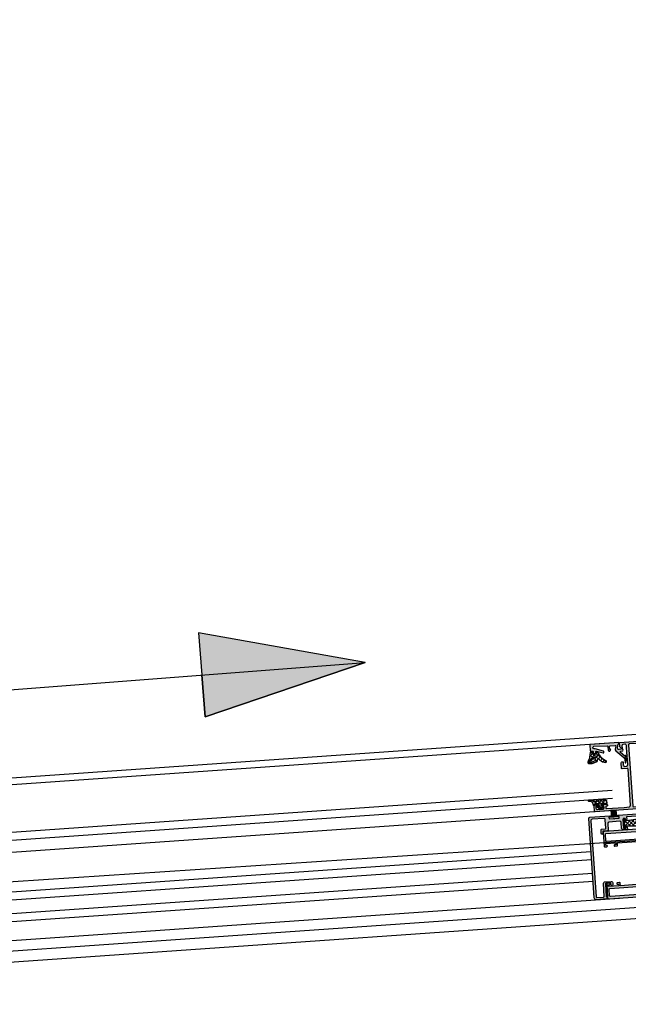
# Model space of a CAD drawing. Header units: metres. Extents: x 63115 to 703450, y -261936 to -53969.
# Tile 80 of 256: x 162553 to 163004, y -144142 to -143413. Entities that reach past the tile are written whole.
import ezdxf

# ---------------------------------------------------------------- set-up
doc = ezdxf.new("R2010")
doc.units = ezdxf.units.M
doc.layers.get('0').update_dxf_attribs({"true_color": 0x83b7c5})
for name, color, linetype in [('0S-aanzicht', 7, 'Continuous'), ('0S-dichtingen', 22, 'Continuous'), ('0S-glas', 4, 'Continuous'), ('0S-profielen', 7, 'Continuous'), ('_02-section-thick', 3, 'Continuous'), ('_02Binnenwanden', 2, 'Continuous'), ('_03-PROJECTION', 1, 'Continuous')]:
    doc.layers.add(name, color=color, linetype=linetype)
for name, color, linetype, lineweight in [('0S-Shading Aluminium', 252, 'Continuous', 20), ('0S-Shading EPDM', 25, 'Continuous', 13), ('0S-toebehoren', 64, 'Continuous', 25)]:
    doc.layers.add(name, color=color, linetype=linetype, lineweight=lineweight)
doc.layers.add('_01Hulplijnen', color=6, linetype='Continuous', plot=False)

# ---------------------------------------------------------------- blocks, each defined once
blk = doc.blocks.new('arrow')
at = {"layer": '_03-PROJECTION'}
h = blk.add_hatch(color=256, dxfattribs=at)
h.dxf.hatch_style = 1
h.paths.add_polyline_path([(-580.37, 38.96), (-580.37, -38.96), (-731.99, 0)])
for points in [[(0, 0), (-731.99, 0), (-580.37, 38.96), (-580.37, 0)], [(0, 0), (-731.99, 0), (-580.37, -38.96), (-580.37, 0)]]:
    blk.add_lwpolyline(points, dxfattribs=at)
blk.add_lwpolyline([(-580.37, 38.96), (-580.37, -38.96), (-731.99, 0)], close=True, dxfattribs=at)
blk = doc.blocks.new('ruit_950x8')
at = {"layer": '_01Hulplijnen'}
blk.add_lwpolyline([(0, 0), (950, 0), (950, 8), (0, 8)], close=True, dxfattribs=at)
blk = doc.blocks.new('184020')
at = {"layer": '0S-Shading Aluminium'}
h = blk.add_hatch(color=256, dxfattribs=at)
edge = h.paths.add_edge_path()
edge.add_arc((21.5, -0.5), 0.5, 0.00002, 89.99911, ccw=False)
edge.add_line((22, -0.5), (22, -4.5))
edge.add_arc((21.5, -4.5), 0.5, 270.00517, 359.99571, ccw=False)
edge.add_line((21.5, -5), (20.5, -5))
edge.add_arc((20.5, -5.5), 0.5, 89.99736, 180.00264)
edge.add_line((20, -5.5), (20, -6.5))
edge.add_arc((19.5, -6.5), 0.5, 270.00642, 359.99358, ccw=False)
edge.add_line((19.5, -7), (18.5, -7))
edge.add_arc((18.5, -6.5), 0.5, 180.00452, 269.99548, ccw=False)
edge.add_line((18, -6.5), (18, -5.74))
edge.add_arc((17.5, -5.74), 0.5, 360, 470.01152)
edge.add_line((17.33, -5.27), (12.67, -6.97))
edge.add_arc((12.5, -6.5), 0.5, 180, 290.01152, ccw=False)
edge.add_line((12, -6.5), (12, -6.18))
edge.add_arc((12.5, -6.18), 0.5, 110.0122, 180, ccw=False)
edge.add_line((12.33, -5.71), (18.4, -3.5))
edge.add_line((18.4, -3.5), (19.03, -3.5))
edge.add_arc((19.03, -2.52), 0.979, 269.93421, 449.16033)
edge.add_line((19.05, -1.54), (9.28, -1.98))
edge.add_arc((9.3, -2.48), 0.499, 92.45159, 180.01407)
edge.add_line((8.8, -2.48), (8.8, -5.31))
edge.add_arc((8, -5.19), 0.809, 205.09645, 351.18256, ccw=False)
edge.add_line((7.27, -5.53), (6.9, -4.9))
edge.add_line((6.9, -4.9), (7.5, -4.9))
edge.add_line((7.5, -4.9), (7.5, -2.5))
edge.add_arc((7, -2.5), 0.5, 359.99845, 450.00145)
edge.add_line((7, -2), (3.47, -2))
edge.add_arc((3.47, -2.5), 0.5, 90.00286, 194.9993)
edge.add_line((2.99, -2.63), (3.51, -4.57))
edge.add_arc((2.06, -4.96), 1.5, -45.00079, 14.9998, ccw=False)
edge.add_line((3.12, -6.02), (-2.37, -11.51))
edge.add_arc((-0.6, -13.27), 2.5, 135, 180)
edge.add_line((-3.1, -13.27), (-3.1, -15.23))
edge.add_arc((-3.35, -15.25), 0.25, -183.5554, 3.5554, ccw=False)
edge.add_line((-3.6, -15.23), (-3.6, -14.11))
edge.add_arc((-4.1, -14.11), 0.5, 359.99999, 419.34297)
edge.add_arc((-3.68, -13.41), 0.316, 178.67092, 239.34297, ccw=False)
edge.add_line((-4, -13.4), (-4, -10.11))
edge.add_arc((-3.9, -10.11), 0.1, 42.14405, 180, ccw=False)
edge.add_line((-3.83, -10.04), (-3.48, -10.43))
edge.add_arc((-3.31, -10.33), 0.2, 210.01208, 314.98685)
edge.add_line((-3.17, -10.47), (-0.18, -7.48))
edge.add_arc((-0.53, -7.13), 0.5, 314.99995, 445.00138)
edge.add_line((-0.49, -6.63), (-1.74, -6.53))
edge.add_arc((-1.7, -6.03), 0.5, 180.00017, 265.00023, ccw=False)
edge.add_line((-2.2, -6.03), (-2.2, -5.2))
edge.add_arc((-2, -5.2), 0.2, 84.94662, 180, ccw=False)
edge.add_line((-1.98, -5), (0.75, -5.24))
edge.add_arc((0.84, -4.25), 1, 264.99991, 375.00017)
edge.add_line((1.81, -3.99), (1.1, -1.37))
edge.add_arc((0.62, -1.5), 0.5, 14.9971, 89.99986)
edge.add_line((0.62, -1), (0.5, -1))
edge.add_line((0.5, -1), (0.5, 0))
edge.add_line((0.5, 0), (21.5, 0))
blk.add_lwpolyline([(21.5, 0, -0.414209), (22, -0.5), (22, -4.5, -0.414165), (21.5, -5), (20.5, -5, 0.414241), (20, -5.5), (20, -6.5, -0.414148), (19.5, -7), (18.5, -7, -0.414167), (18, -6.5), (18, -5.74, 0.520631), (17.33, -5.27), (12.67, -6.97, -0.520631), (12, -6.5), (12, -6.18, -0.31524), (12.33, -5.71), (18.4, -3.5), (19.03, -3.5, 0.993269), (19.05, -1.54), (9.28, -1.98, 0.401807), (8.8, -2.48), (8.8, -5.31, -0.740543), (7.27, -5.53), (6.9, -4.9), (7.5, -4.9), (7.5, -2.5, 0.414229), (7, -2), (3.47, -2, 0.493126), (2.99, -2.63), (3.51, -4.57, -0.267952), (3.12, -6.02), (-2.37, -11.51, 0.198912), (-3.1, -13.27), (-3.1, -15.23, -1.064062), (-3.6, -15.23), (-3.6, -14.11, 0.264879), (-3.85, -13.68, -0.271095), (-4, -13.4), (-4, -10.11, -0.686356), (-3.83, -10.04), (-3.48, -10.43, 0.493009), (-3.17, -10.47), (-0.18, -7.48, 0.637079), (-0.49, -6.63), (-1.74, -6.53, -0.388879), (-2.2, -6.03), (-2.2, -5.2, -0.440289), (-1.98, -5), (0.75, -5.24, 0.520568), (1.81, -3.99), (1.1, -1.37, 0.339468), (0.62, -1), (0.5, -1), (0.5, 0), (21.5, 0)], format="xyb", close=True)
blk = doc.blocks.new('224378')
at = {"layer": '0S-Shading EPDM'}
h = blk.add_hatch(dxfattribs=at)
h.set_pattern_fill('ANSI37', color=256, scale=0.625, angle=90, style=0)
edge = h.paths.add_edge_path()
edge.add_line((-0.28, 1.53), (-0.86, -2.01))
edge.add_arc((-5.8, -1.2), 5, 315.89943, 350.69268, ccw=False)
edge.add_arc((-1.38, -5.48), 1.15, 135.89943, 269.97067)
edge.add_line((-1.38, -6.63), (0.61, -6.64))
edge.add_arc((0.56, -3.17), 3.47, 270.87995, 285.27854)
edge.add_line((1.47, -6.51), (3.95, -5.79))
edge.add_arc((3.55, -4.49), 1.37, 286.86998, 339.20869)
edge.add_line((4.83, -4.97), (5.23, -3.91))
edge.add_arc((5.71, -4.05), 0.502, 7.70585, 163.77943, ccw=False)
edge.add_arc((7.2, -3.85), 1, 187.70585, 226.5713)
edge.add_arc((11.88, 1.1), 7.82, 226.5713, 261.1791)
edge.add_arc((10.79, -5.96), 0.668, 261.1791, 423.46276)
edge.add_arc((15.35, 3.17), 9.54, 204.10631, 243.46276, ccw=False)
edge.add_arc((-3.95, -6.91), 12.26, 30.29539, 43.90361)
edge.add_arc((4.67, 1.38), 0.3, 43.90361, 180)
edge.add_line((4.37, 1.38), (4.37, 0.3))
edge.add_arc((4.07, 0.3), 0.3, 270, 360, ccw=False)
edge.add_line((4.07, 0), (1.87, 0))
edge.add_arc((1.87, 0.3), 0.3, 171.2696, 270, ccw=False)
edge.add_line((1.58, 0.35), (1.7, 1.18))
edge.add_arc((1.41, 1.22), 0.3, 351.2696, 439.32231)
edge.add_line((1.46, 1.52), (0.07, 1.78))
edge.add_arc((0.01, 1.48), 0.3, 79.32231, 170.69268)
edge = h.paths.add_edge_path()
edge.add_arc((2.19, -1.9), 0.679, 88.43461, 271.56539, ccw=False)
edge.add_line((2.21, -1.22), (3.81, -1.22))
edge.add_arc((3.83, -1.9), 0.679, -91.56535, 91.56535, ccw=False)
edge.add_line((3.81, -2.58), (2.21, -2.58))
edge = h.paths.add_edge_path()
edge.add_arc((-0.19, -3.52), 2.35, 275.84512, 289.53833, ccw=False)
edge.add_line((0.05, -5.86), (-1.23, -5.97))
edge.add_arc((-1.33, -5.5), 0.486, 89.27121, 282.43254, ccw=False)
edge.add_arc((-1.77, -1.23), 3.81, 276.69336, 321.40197)
edge.add_arc((1.85, -4.24), 0.905, 92.46757, 135.31732, ccw=False)
edge.add_line((1.81, -3.34), (2.71, -3.34))
edge.add_arc((2.73, -4.11), 0.774, -74.81436, 91.67692, ccw=False)
edge.add_line((2.94, -4.86), (0.6, -5.74))
for points in [[(-0.28, 1.53), (-0.86, -2.01, -0.152991), (-2.21, -4.68, 0.662333), (-1.38, -6.63), (0.61, -6.64, 0.062908), (1.47, -6.51), (3.95, -5.79, 0.232425), (4.83, -4.97), (5.23, -3.91, -0.810316), (6.21, -3.98, 0.171227), (6.51, -4.58, 0.152163), (10.69, -6.62, 0.856223), (11.09, -5.36, -0.173433), (6.64, -0.73, 0.059447), (4.89, 1.59, 0.675121), (4.37, 1.38), (4.37, 0.3, -0.414214), (4.07, 0), (1.87, 0, -0.459581), (1.58, 0.35), (1.7, 1.18, 0.404294), (1.46, 1.52), (0.07, 1.78, 0.421236), (-0.28, 1.53)], [(0.6, -5.74, -0.059819), (0.05, -5.86), (-1.23, -5.97, -1.121994), (-1.32, -5.01, 0.197591), (1.21, -3.6, -0.189177), (1.81, -3.34), (2.71, -3.34, -0.888554), (2.94, -4.86), (0.6, -5.74)], [(2.21, -2.58, -1.027701), (2.21, -1.22), (3.81, -1.22, -1.027701), (3.81, -2.58), (2.21, -2.58)]]:
    blk.add_lwpolyline(points, format="xyb", close=True)
blk = doc.blocks.new('224063')
at = {"layer": '0S-Shading EPDM'}
h = blk.add_hatch(dxfattribs=at)
h.set_pattern_fill('ANSI37', color=256, scale=0.625, angle=90, style=0)
edge = h.paths.add_edge_path()
edge.add_arc((2.45, 1.6), 0.3, 135.1096, 279.73965)
edge.add_arc((2.55, 1.01), 0.3, 0, 99.73965, ccw=False)
edge.add_line((2.85, 1.01), (2.85, -0.3))
edge.add_arc((2.35, -0.3), 0.5, 180.05663, 359.94337, ccw=False)
edge.add_line((1.85, -0.3), (-0.05, -0.3))
edge.add_line((-0.05, -0.3), (-0.05, 0.6))
edge.add_arc((-0.05, 0.2), 0.399, 89.9047, 180.0953)
edge.add_line((-0.45, 0.2), (-0.53, -0.76))
edge.add_arc((-2.77, -0.58), 2.25, 276.72175, 355.40115, ccw=False)
edge.add_line((-2.51, -2.82), (-3.59, -2.95))
edge.add_arc((-3.59, -3.37), 0.426, 89.12719, 269.79629)
edge.add_line((-3.59, -3.8), (-1.2, -3.8))
edge.add_arc((-1.2, -1.4), 2.4, 270, 317.32646)
edge.add_line((0.57, -3.02), (1.18, -2.36))
edge.add_arc((1.55, -2.7), 0.5, 0.05782, 137.96206, ccw=False)
edge.add_line((2.05, -2.7), (2.05, -3.39))
edge.add_arc((2.45, -3.39), 0.4, 180, 339.0346)
edge.add_line((2.82, -3.53), (3.07, -2.87))
edge.add_arc((3.45, -3.01), 0.4, 20.9654, 159.0346, ccw=False)
edge.add_line((3.82, -2.87), (4.07, -3.53))
edge.add_arc((4.45, -3.39), 0.4, 200.9654, 339.0346)
edge.add_line((4.82, -3.53), (5.07, -2.87))
edge.add_arc((5.45, -3.01), 0.4, 20.9654, 159.0346, ccw=False)
edge.add_line((5.82, -2.87), (6.07, -3.53))
edge.add_arc((6.45, -3.39), 0.4, 200.9654, 339.0346)
edge.add_line((6.82, -3.53), (7.07, -2.87))
edge.add_arc((7.45, -3.01), 0.4, 20.9654, 159.0346, ccw=False)
edge.add_line((7.82, -2.87), (8.08, -3.54))
edge.add_arc((8.45, -3.39), 0.4, 200.9654, 326.82524)
edge.add_line((8.78, -3.61), (9.45, -2.6))
edge.add_line((9.45, -2.6), (9.45, -0.6))
edge.add_arc((9.15, -0.6), 0.299, 359.76963, 450.23037)
edge.add_line((9.15, -0.3), (7.05, -0.3))
edge.add_arc((6.55, -0.3), 0.5, 180.05659, 359.94341, ccw=False)
edge.add_line((6.05, -0.3), (6.05, 1.01))
edge.add_arc((6.35, 1.01), 0.3, 80.26203, 180, ccw=False)
edge.add_arc((6.45, 1.6), 0.3, 260.26203, 404.88868)
edge.add_line((6.66, 1.81), (5.62, 2.85))
edge.add_arc((5.27, 2.5), 0.5, 45.00011, 90)
edge.add_line((5.27, 3), (3.63, 3))
edge.add_arc((3.63, 2.5), 0.5, 90, 134.99989)
edge.add_line((3.27, 2.85), (2.23, 1.81))
edge = h.paths.add_edge_path()
edge.add_arc((4.15, 1.3), 0.5, 90.02048, 179.97952, ccw=False)
edge.add_line((4.15, 1.8), (4.75, 1.8))
edge.add_arc((4.75, 1.3), 0.5, 0.01964, 89.98036, ccw=False)
edge.add_line((5.25, 1.3), (5.25, -0.6))
edge.add_arc((4.75, -0.6), 0.5, -90.00031, 0.00031, ccw=False)
edge.add_line((4.75, -1.1), (4.15, -1.1))
edge.add_arc((4.15, -0.6), 0.5, 180.01634, 269.98366, ccw=False)
edge.add_line((3.65, -0.6), (3.65, 1.3))
for points in [[(2.23, 1.81, 0.730751), (2.5, 1.3, -0.464925), (2.85, 1.01), (2.85, -0.3, -0.999012), (1.85, -0.3), (-0.05, -0.3), (-0.05, 0.6, 0.415188), (-0.45, 0.2), (-0.53, -0.76, -0.357458), (-2.51, -2.82), (-3.59, -2.95, 1.005856), (-3.59, -3.8), (-1.2, -3.8, 0.209487), (0.57, -3.02), (1.18, -2.36, -0.686666), (2.05, -2.7), (2.05, -3.39, 0.831947), (2.82, -3.53), (3.07, -2.87, -0.687726), (3.82, -2.87), (4.07, -3.53, 0.687726), (4.82, -3.53), (5.07, -2.87, -0.687726), (5.82, -2.87), (6.07, -3.53, 0.687726), (6.82, -3.53), (7.07, -2.87, -0.687726), (7.82, -2.87), (8.08, -3.54, 0.61196), (8.78, -3.61), (9.45, -2.6), (9.45, -0.6, 0.416571), (9.15, -0.3), (7.05, -0.3, -0.999013), (6.05, -0.3), (6.05, 1.01, -0.464916), (6.4, 1.3, 0.730728), (6.66, 1.81), (5.62, 2.85, 0.198912), (5.27, 3), (3.63, 3, 0.198912), (3.27, 2.85), (2.23, 1.81)], [(3.65, 1.3, -0.414004), (4.15, 1.8), (4.75, 1.8, -0.414013), (5.25, 1.3), (5.25, -0.6, -0.414217), (4.75, -1.1), (4.15, -1.1, -0.414047), (3.65, -0.6), (3.65, 1.3)]]:
    blk.add_lwpolyline(points, format="xyb", close=True)
blk = doc.blocks.new('365350')
at = {"layer": '0S-Shading Aluminium'}
h = blk.add_hatch(color=256, dxfattribs=at)
edge = h.paths.add_edge_path()
edge.add_arc((1, 49), 1, 90, 180)
edge.add_line((0, 49), (0, 39.1))
edge.add_arc((0.5, 39.1), 0.5, 180, 270)
edge.add_line((0.5, 38.6), (2.05, 38.6))
edge.add_arc((2.05, 39.1), 0.5, 270, 450)
edge.add_line((2.05, 39.6), (1.3, 39.6))
edge.add_line((1.3, 39.6), (1.3, 40.9))
edge.add_line((1.3, 40.9), (8.8, 40.9))
edge.add_line((8.8, 40.9), (8.8, 39.6))
edge.add_line((8.8, 39.6), (8.05, 39.6))
edge.add_arc((8.05, 39.1), 0.5, 90, 270)
edge.add_line((8.05, 38.6), (9.6, 38.6))
edge.add_arc((9.6, 39.1), 0.5, 270, 360)
edge.add_line((10.1, 39.1), (10.1, 40.9))
edge.add_line((10.1, 40.9), (28, 40.9))
edge.add_arc((28, 40.4), 0.5, 0.00016, 90, ccw=False)
edge.add_line((28.5, 40.4), (28.5, 36.5))
edge.add_arc((29, 36.5), 0.5, 180.00016, 270.00001)
edge.add_line((29, 36), (33.5, 36))
edge.add_line((33.5, 36), (33.5, 33.8))
edge.add_line((33.5, 33.8), (35.2, 33.8))
edge.add_line((35.2, 33.8), (35.2, 36))
edge.add_line((35.2, 36), (42, 36))
edge.add_line((42, 36), (42, 25.5))
edge.add_arc((41.48, 25), 0.725, -43.60419, 43.60419, ccw=False)
edge.add_line((42, 24.5), (42, 14))
edge.add_line((42, 14), (35.2, 14))
edge.add_line((35.2, 14), (35.2, 16.2))
edge.add_line((35.2, 16.2), (33.5, 16.2))
edge.add_line((33.5, 16.2), (33.5, 14))
edge.add_line((33.5, 14), (29, 14))
edge.add_arc((29, 13.5), 0.5, 90.00024, 180)
edge.add_line((28.5, 13.5), (28.5, 9.6))
edge.add_arc((28, 9.6), 0.5, 270, 360, ccw=False)
edge.add_line((28, 9.1), (10.1, 9.1))
edge.add_line((10.1, 9.1), (10.1, 10.9))
edge.add_arc((9.6, 10.9), 0.5, 360, 450)
edge.add_line((9.6, 11.4), (8.05, 11.4))
edge.add_arc((8.05, 10.9), 0.5, 90, 270)
edge.add_line((8.05, 10.4), (8.8, 10.4))
edge.add_line((8.8, 10.4), (8.8, 9.1))
edge.add_line((8.8, 9.1), (1.3, 9.1))
edge.add_line((1.3, 9.1), (1.3, 10.4))
edge.add_line((1.3, 10.4), (2.05, 10.4))
edge.add_arc((2.05, 10.9), 0.5, 270, 450)
edge.add_line((2.05, 11.4), (0.5, 11.4))
edge.add_arc((0.5, 10.9), 0.5, 90, 180)
edge.add_line((0, 10.9), (0, 1))
edge.add_arc((1, 1), 1, 180, 270)
edge.add_line((1, 0), (88.5, 0))
edge.add_arc((88.5, 0.5), 0.5, 270, 360)
edge.add_line((89, 0.5), (89, 4.5))
edge.add_arc((88.5, 4.5), 0.5, 0, 90)
edge.add_line((88.5, 5), (87.2, 5))
edge.add_arc((87.2, 4.5), 0.5, 90, 180)
edge.add_line((86.7, 4.5), (86.7, 4))
edge.add_line((86.7, 4), (87.7, 4))
edge.add_line((87.7, 4), (87.7, 2.5))
edge.add_arc((86.7, 2.5), 1, -90, 0, ccw=False)
edge.add_line((86.7, 1.5), (82.7, 1.5))
edge.add_arc((82.7, 2.5), 1, 180, 270, ccw=False)
edge.add_line((81.7, 2.5), (81.7, 4))
edge.add_line((81.7, 4), (82.7, 4))
edge.add_line((82.7, 4), (82.7, 4.5))
edge.add_arc((82.2, 4.5), 0.5, 0, 90)
edge.add_line((82.2, 5), (79.6, 5))
edge.add_arc((79.6, 4.5), 0.5, 90, 180)
edge.add_line((79.1, 4.5), (79.1, 4))
edge.add_arc((79.6, 4), 0.5, 180, 270)
edge.add_line((79.6, 3.5), (79.9, 3.5))
edge.add_arc((79.9, 3), 0.5, 0, 90, ccw=False)
edge.add_line((80.4, 3), (80.4, 2.2))
edge.add_arc((79.9, 2.2), 0.5, -90, 0, ccw=False)
edge.add_line((79.9, 1.7), (66.8, 1.7))
edge.add_line((66.8, 1.7), (62.94, 1.94))
edge.add_arc((63, 2.94), 1, 180, 266.42367, ccw=False)
edge.add_line((62, 2.94), (62, 29.8))
edge.add_arc((62.5, 29.8), 0.5, 90, 180, ccw=False)
edge.add_line((62.5, 30.3), (66.3, 30.3))
edge.add_arc((66.3, 30.8), 0.5, 270, 360)
edge.add_line((66.8, 30.8), (66.8, 34.5))
edge.add_arc((65.8, 34.5), 1, 360, 450)
edge.add_line((65.8, 35.5), (65.3, 35.5))
edge.add_line((65.3, 35.5), (65.3, 33))
edge.add_arc((64.3, 33), 1, 270, 360, ccw=False)
edge.add_line((64.3, 32), (63, 32))
edge.add_arc((63, 33), 1, 180, 270, ccw=False)
edge.add_line((62, 33), (62, 40))
edge.add_arc((62.53, 40.5), 0.725, 136.39718, 223.60282, ccw=False)
edge.add_line((62, 41), (62, 47.3))
edge.add_arc((63, 47.3), 1, 90, 180, ccw=False)
edge.add_line((63, 48.3), (64.3, 48.3))
edge.add_arc((64.3, 47.3), 1, 0, 90, ccw=False)
edge.add_line((65.3, 47.3), (65.3, 45.5))
edge.add_line((65.3, 45.5), (65.9, 45.5))
edge.add_line((65.9, 45.5), (67, 46.6))
edge.add_line((67, 46.6), (67, 50))
edge.add_line((67, 50), (1, 50))
edge = h.paths.add_edge_path()
edge.add_arc((2.1, 47.8), 0.5, 90, 180, ccw=False)
edge.add_line((2.1, 48.3), (47.1, 48.3))
edge.add_arc((47.1, 47.8), 0.5, 0, 90, ccw=False)
edge.add_line((47.6, 47.8), (47.6, 42.9))
edge.add_arc((47.1, 42.9), 0.5, -90, 0, ccw=False)
edge.add_line((47.1, 42.4), (45.6, 42.4))
edge.add_arc((45.6, 41.9), 0.5, 90, 180)
edge.add_line((45.1, 41.9), (45.1, 41.4))
edge.add_arc((45.6, 41.4), 0.5, 180, 270)
edge.add_line((45.6, 40.9), (47.1, 40.9))
edge.add_arc((47.1, 40.4), 0.5, 0.00003, 90, ccw=False)
edge.add_line((47.6, 40.4), (47.6, 38.2))
edge.add_arc((47.1, 38.2), 0.5, -90, 0.00003, ccw=False)
edge.add_line((47.1, 37.7), (30.5, 37.7))
edge.add_arc((30.5, 38.2), 0.5, 179.99984, 270, ccw=False)
edge.add_line((30, 38.2), (30, 41.9))
edge.add_arc((29.5, 41.9), 0.5, 359.99985, 450)
edge.add_line((29.5, 42.4), (2.1, 42.4))
edge.add_arc((2.1, 42.9), 0.5, 180, 270, ccw=False)
edge.add_line((1.6, 42.9), (1.6, 47.8))
edge = h.paths.add_edge_path()
edge.add_arc((49.8, 47.8), 0.5, 90, 180, ccw=False)
edge.add_line((49.8, 48.3), (59.8, 48.3))
edge.add_arc((59.8, 47.8), 0.5, 0, 90, ccw=False)
edge.add_line((60.3, 47.8), (60.3, 2.2))
edge.add_arc((59.8, 2.2), 0.5, -90, 0, ccw=False)
edge.add_line((59.8, 1.7), (49.8, 1.7))
edge.add_arc((49.8, 2.2), 0.5, 180, 270, ccw=False)
edge.add_line((49.3, 2.2), (49.3, 13.5))
edge.add_arc((48.8, 13.5), 0.5, 360, 450.00001)
edge.add_line((48.8, 14), (44, 14))
edge.add_arc((44, 14.5), 0.5, 180, 270.00001, ccw=False)
edge.add_line((43.5, 14.5), (43.5, 20.5))
edge.add_arc((44, 20.5), 0.5, 90, 180, ccw=False)
edge.add_line((44, 21), (44.5, 21))
edge.add_arc((44.5, 21.5), 0.5, 270, 360)
edge.add_line((45, 21.5), (45, 28.5))
edge.add_arc((44.5, 28.5), 0.5, 360, 450)
edge.add_line((44.5, 29), (44, 29))
edge.add_arc((44, 29.5), 0.5, 180, 270, ccw=False)
edge.add_line((43.5, 29.5), (43.5, 35.5))
edge.add_arc((44, 35.5), 0.5, 89.99999, 180, ccw=False)
edge.add_line((44, 36), (48.8, 36))
edge.add_arc((48.8, 36.5), 0.5, 269.99999, 360)
edge.add_line((49.3, 36.5), (49.3, 47.8))
edge = h.paths.add_edge_path()
edge.add_line((30, 8.1), (30, 11.8))
edge.add_arc((30.5, 11.8), 0.5, 90.00008, 180, ccw=False)
edge.add_line((30.5, 12.3), (47.1, 12.3))
edge.add_arc((47.1, 11.8), 0.5, -0.00003, 90.00008, ccw=False)
edge.add_line((47.6, 11.8), (47.6, 9.6))
edge.add_arc((47.1, 9.6), 0.5, 270, 359.99997, ccw=False)
edge.add_line((47.1, 9.1), (45.6, 9.1))
edge.add_arc((45.6, 8.6), 0.5, 90, 180)
edge.add_line((45.1, 8.6), (45.1, 8.1))
edge.add_arc((45.6, 8.1), 0.5, 180, 270)
edge.add_line((45.6, 7.6), (47.1, 7.6))
edge.add_arc((47.1, 7.1), 0.5, 0, 90, ccw=False)
edge.add_line((47.6, 7.1), (47.6, 2.2))
edge.add_arc((47.1, 2.2), 0.5, -90, 0, ccw=False)
edge.add_line((47.1, 1.7), (2.1, 1.7))
edge.add_arc((2.1, 2.2), 0.5, 180, 270, ccw=False)
edge.add_line((1.6, 2.2), (1.6, 7.1))
edge.add_arc((2.1, 7.1), 0.5, 90, 180, ccw=False)
edge.add_line((2.1, 7.6), (29.5, 7.6))
edge.add_arc((29.5, 8.1), 0.5, 270, 360)
at = {"color": 1}
blk.add_lwpolyline([(1, 50, 0.414214), (0, 49), (0, 39.1, 0.414214), (0.5, 38.6), (2.05, 38.6, 1), (2.05, 39.6), (1.3, 39.6), (1.3, 40.9), (8.8, 40.9), (8.8, 39.6), (8.05, 39.6, 1), (8.05, 38.6), (9.6, 38.6, 0.414214), (10.1, 39.1), (10.1, 40.9), (28, 40.9, -0.414213), (28.5, 40.4), (28.5, 36.5, 0.414213), (29, 36), (33.5, 36), (33.5, 33.8), (35.2, 33.8), (35.2, 36), (42, 36), (42, 25.5, -0.400014), (42, 24.5), (42, 14), (35.2, 14), (35.2, 16.2), (33.5, 16.2), (33.5, 14), (29, 14, 0.414212), (28.5, 13.5), (28.5, 9.6, -0.414214), (28, 9.1), (10.1, 9.1), (10.1, 10.9, 0.414214), (9.6, 11.4), (8.05, 11.4, 1), (8.05, 10.4), (8.8, 10.4), (8.8, 9.1), (1.3, 9.1), (1.3, 10.4), (2.05, 10.4, 1), (2.05, 11.4), (0.5, 11.4, 0.414214), (0, 10.9), (0, 1, 0.414214), (1, 0), (88.5, 0, 0.414214), (89, 0.5), (89, 4.5, 0.414214), (88.5, 5), (87.2, 5, 0.414214), (86.7, 4.5), (86.7, 4), (87.7, 4), (87.7, 2.5, -0.414214), (86.7, 1.5), (82.7, 1.5, -0.414214), (81.7, 2.5), (81.7, 4), (82.7, 4), (82.7, 4.5, 0.414214), (82.2, 5), (79.6, 5, 0.414214), (79.1, 4.5), (79.1, 4, 0.414214), (79.6, 3.5), (79.9, 3.5, -0.414214), (80.4, 3), (80.4, 2.2, -0.414214), (79.9, 1.7), (66.8, 1.7), (62.94, 1.94, -0.396047), (62, 2.94), (62, 29.8, -0.414214), (62.5, 30.3), (66.3, 30.3, 0.414214), (66.8, 30.8), (66.8, 34.5, 0.414214), (65.8, 35.5), (65.3, 35.5), (65.3, 33, -0.414214), (64.3, 32), (63, 32, -0.414214), (62, 33), (62, 40, -0.4), (62, 41), (62, 47.3, -0.414214), (63, 48.3), (64.3, 48.3, -0.414214), (65.3, 47.3), (65.3, 45.5), (65.9, 45.5), (67, 46.6), (67, 50), (1, 50)], format="xyb", close=True, dxfattribs=at)
for points in [[(1.6, 47.8, -0.414214), (2.1, 48.3), (47.1, 48.3, -0.414214), (47.6, 47.8), (47.6, 42.9, -0.414214), (47.1, 42.4), (45.6, 42.4, 0.414214), (45.1, 41.9), (45.1, 41.4, 0.414214), (45.6, 40.9), (47.1, 40.9, -0.414213), (47.6, 40.4), (47.6, 38.2, -0.414214), (47.1, 37.7), (30.5, 37.7, -0.414214), (30, 38.2), (30, 41.9, 0.414214), (29.5, 42.4), (2.1, 42.4, -0.414214), (1.6, 42.9), (1.6, 47.8)], [(49.3, 47.8, -0.414214), (49.8, 48.3), (59.8, 48.3, -0.414214), (60.3, 47.8), (60.3, 2.2, -0.414214), (59.8, 1.7), (49.8, 1.7, -0.414214), (49.3, 2.2), (49.3, 13.5, 0.414214), (48.8, 14), (44, 14, -0.414214), (43.5, 14.5), (43.5, 20.5, -0.414214), (44, 21), (44.5, 21, 0.414214), (45, 21.5), (45, 28.5, 0.414214), (44.5, 29), (44, 29, -0.414214), (43.5, 29.5), (43.5, 35.5, -0.414214), (44, 36), (48.8, 36, 0.414214), (49.3, 36.5), (49.3, 47.8)], [(30, 8.1), (30, 11.8, -0.414213), (30.5, 12.3), (47.1, 12.3, -0.414214), (47.6, 11.8), (47.6, 9.6, -0.414213), (47.1, 9.1), (45.6, 9.1, 0.414214), (45.1, 8.6), (45.1, 8.1, 0.414214), (45.6, 7.6), (47.1, 7.6, -0.414214), (47.6, 7.1), (47.6, 2.2, -0.414214), (47.1, 1.7), (2.1, 1.7, -0.414214), (1.6, 2.2), (1.6, 7.1, -0.414214), (2.1, 7.6), (29.5, 7.6, 0.414214), (30, 8.1)]]:
    blk.add_lwpolyline(points, format="xyb", close=True)
blk = doc.blocks.new('148190')
at = {"layer": '0S-Shading Aluminium'}
h = blk.add_hatch(color=256, dxfattribs=at)
edge = h.paths.add_edge_path()
edge.add_arc((-55.11, 60.79), 0.5, 90.0081, 180.00469)
edge.add_line((-55.61, 60.79), (-55.61, 60.09))
edge.add_arc((-55.11, 60.09), 0.5, 180.00417, 270.00862)
edge.add_line((-55.11, 59.59), (-18.11, 59.6))
edge.add_line((-18.11, 59.6), (-18.11, 57.75))
edge.add_arc((-17.61, 57.75), 0.5, 180.00639, 360.00639)
edge.add_line((-17.11, 57.75), (-17.11, 58.5))
edge.add_line((-17.11, 58.5), (-15.61, 58.5))
edge.add_line((-15.61, 58.5), (-15.61, 51))
edge.add_line((-15.61, 51), (-17.11, 51))
edge.add_line((-17.11, 51), (-17.11, 51.75))
edge.add_arc((-17.61, 51.75), 0.5, 0.00639, 180.00639)
edge.add_line((-18.11, 51.75), (-18.11, 50.8))
edge.add_arc((-17.61, 50.8), 0.5, 180.00356, 270.00923)
edge.add_line((-17.61, 50.3), (-14.91, 50.3))
edge.add_arc((-14.91, 51.3), 1, 270.00613, 360.00665)
edge.add_line((-13.91, 51.3), (-13.91, 55.7))
edge.add_arc((-12.91, 55.7), 1, 90.00773, 180.00505, ccw=False)
edge.add_line((-12.91, 56.7), (-4.91, 56.7))
edge.add_arc((-4.91, 55.7), 1, 0.00773, 90.00505, ccw=False)
edge.add_line((-3.91, 55.7), (-3.91, 50.8))
edge.add_arc((-3.41, 50.8), 0.5, 180.00418, 270.00863)
edge.add_line((-3.41, 50.3), (0.19, 50.3))
edge.add_line((0.19, 50.3), (0.19, 48.5))
edge.add_arc((0.69, 48.5), 0.5, 180.00417, 270.00862)
edge.add_line((0.69, 48), (0.89, 48))
edge.add_arc((0.89, 48.5), 0.5, 270.00417, 360.00862)
edge.add_line((1.39, 48.5), (1.39, 51.3))
edge.add_arc((0.89, 51.3), 0.5, 0.0081, 90.00469)
edge.add_line((0.89, 51.8), (-1.71, 51.8))
edge.add_arc((-1.71, 52.3), 0.5, 180.00417, 270.00862, ccw=False)
edge.add_line((-2.21, 52.3), (-2.21, 58.6))
edge.add_arc((-1.21, 58.6), 1, 90.00613, 180.00665, ccw=False)
edge.add_line((-1.21, 59.6), (7.39, 59.6))
edge.add_arc((7.39, 58.6), 1, 0.00601, 90.00677, ccw=False)
edge.add_line((8.39, 58.6), (8.4, 2))
edge.add_arc((7.9, 2), 0.5, -89.99041, 0.00319, ccw=False)
edge.add_line((7.9, 1.5), (2.9, 1.5))
edge.add_arc((2.9, 2), 0.5, 180.00959, 270.00319, ccw=False)
edge.add_line((2.4, 2), (2.4, 11.7))
edge.add_arc((1.4, 11.7), 1, 0.00605, 90.00585)
edge.add_line((1.4, 12.7), (-3.5, 12.7))
edge.add_arc((-3.5, 11.7), 1, 90.00587, 180.00777)
edge.add_line((-4.5, 11.7), (-4.5, 9.99))
edge.add_arc((-3.91, 9.99), 0.595, 180.00554, 350.00765)
edge.add_line((-3.32, 9.89), (-3, 11.7))
edge.add_line((-3, 11.7), (0.4, 11.7))
edge.add_arc((0.4, 11.2), 0.5, 0.00039, 90.01239, ccw=False)
edge.add_line((0.9, 11.2), (0.9, 1.8))
edge.add_arc((0.6, 1.8), 0.3, -89.99361, 0.00639, ccw=False)
edge.add_line((0.6, 1.5), (0.4, 1.5))
edge.add_line((0.4, 1.5), (0.4, 0.5))
edge.add_arc((0.9, 0.5), 0.5, 180.00959, 270.0032)
edge.add_line((0.9, 0), (8.4, 0))
edge.add_arc((8.4, 1.5), 1.5, 270.0082, 360.00458)
edge.add_line((9.9, 1.5), (9.89, 60.3))
edge.add_arc((8.89, 60.3), 1, 0.00644, 90.00634)
edge.add_line((8.89, 61.3), (-5.91, 61.3))
edge.add_arc((-5.91, 60.8), 0.5, 90.00639, 270.00639)
edge.add_line((-5.91, 60.3), (-5.16, 60.3))
edge.add_line((-5.16, 60.3), (-5.16, 59))
edge.add_line((-5.16, 59), (-8.41, 59))
edge.add_arc((-8.91, 59.52), 0.725, 226.4054, 313.60738, ccw=False)
edge.add_line((-9.41, 59), (-12.66, 59))
edge.add_line((-12.66, 59), (-12.66, 60.3))
edge.add_line((-12.66, 60.3), (-11.91, 60.3))
edge.add_arc((-11.91, 60.8), 0.5, 270.00639, 450.00639)
edge.add_line((-11.91, 61.3), (-55.11, 61.29))
blk.add_lwpolyline([(-55.11, 61.29, 0.414196), (-55.61, 60.79), (-55.61, 60.09, 0.414236), (-55.11, 59.59), (-18.11, 59.6), (-18.11, 57.75, 1), (-17.11, 57.75), (-17.11, 58.5), (-15.61, 58.5), (-15.61, 51), (-17.11, 51), (-17.11, 51.75, 1), (-18.11, 51.75), (-18.11, 50.8, 0.414243), (-17.61, 50.3), (-14.91, 50.3, 0.414216), (-13.91, 51.3), (-13.91, 55.7, -0.4142), (-12.91, 56.7), (-4.91, 56.7, -0.4142), (-3.91, 55.7), (-3.91, 50.8, 0.414236), (-3.41, 50.3), (0.19, 50.3), (0.19, 48.5, 0.414236), (0.69, 48), (0.89, 48, 0.414236), (1.39, 48.5), (1.39, 51.3, 0.414196), (0.89, 51.8), (-1.71, 51.8, -0.414236), (-2.21, 52.3), (-2.21, 58.6, -0.414216), (-1.21, 59.6), (7.39, 59.6, -0.414217), (8.39, 58.6), (8.4, 2, -0.414181), (7.9, 1.5), (2.9, 1.5, -0.414181), (2.4, 2), (2.4, 11.7, 0.414213), (1.4, 12.7), (-3.5, 12.7, 0.414223), (-4.5, 11.7), (-4.5, 9.99, 0.916348), (-3.32, 9.89), (-3, 11.7), (0.4, 11.7, -0.414275), (0.9, 11.2), (0.9, 1.8, -0.414214), (0.6, 1.5), (0.4, 1.5), (0.4, 0.5, 0.414181), (0.9, 0), (8.4, 0, 0.414195), (9.9, 1.5), (9.89, 60.3, 0.414213), (8.89, 61.3), (-5.91, 61.3, 1), (-5.91, 60.3), (-5.16, 60.3), (-5.16, 59), (-8.41, 59, -0.399981), (-9.41, 59), (-12.66, 59), (-12.66, 60.3), (-11.91, 60.3, 1), (-11.91, 61.3), (-55.11, 61.29)], format="xyb", close=True)
blk = doc.blocks.new('204456')
at = {"layer": '0S-Shading EPDM'}
h = blk.add_hatch(dxfattribs=at)
h.set_pattern_fill('ANSI37', color=256, scale=0.625, angle=90, style=0)
h.paths.add_polyline_path([(3.05, -1.55), (4.05, -1.55), (4.05, 3.1), (3.05, 3.1)])
h = blk.add_hatch(dxfattribs=at)
h.set_pattern_fill('ANSI37', color=256, scale=0.625, angle=90, style=0)
h.paths.add_polyline_path([(4.05, -1.55), (5.05, -1.55), (5.05, 3.1), (4.05, 3.1)])
h = blk.add_hatch(dxfattribs=at)
h.set_pattern_fill('ANSI37', color=256, scale=0.625, angle=90, style=0)
h.paths.add_polyline_path([(5.05, -1.55), (6.05, -1.55), (6.05, 3.1), (5.05, 3.1)])
h = blk.add_hatch(dxfattribs=at)
h.set_pattern_fill('ANSI37', color=256, scale=0.625, angle=90, style=0)
h.paths.add_polyline_path([(6.05, -1.55), (7.05, -1.55), (7.05, 3.1), (6.05, 3.1)])
h = blk.add_hatch(dxfattribs=at)
h.set_pattern_fill('ANSI37', color=256, scale=0.625, angle=90, style=0)
h.paths.add_polyline_path([(1.8, -1.64), (8.3, -1.64), (8.3, -1.55), (7.05, -1.55), (6.05, -1.55), (5.05, -1.55), (4.05, -1.55), (3.05, -1.55), (1.8, -1.55)])
for points in [[(3.05, -1.55), (4.05, -1.55), (4.05, 3.1), (3.05, 3.1), (3.05, -1.55)], [(4.05, -1.55), (5.05, -1.55), (5.05, 3.1), (4.05, 3.1), (4.05, -1.55)], [(5.05, -1.55), (6.05, -1.55), (6.05, 3.1), (5.05, 3.1), (5.05, -1.55)], [(6.05, -1.55), (7.05, -1.55), (7.05, 3.1), (6.05, 3.1), (6.05, -1.55)], [(1.8, -1.64), (8.3, -1.64), (8.3, -1.55), (7.05, -1.55), (6.05, -1.55), (5.05, -1.55), (4.05, -1.55), (3.05, -1.55), (1.8, -1.55), (1.8, -1.64)]]:
    blk.add_lwpolyline(points, close=True)
blk = doc.blocks.new('224764')
at = {"layer": '0S-Shading EPDM'}
h = blk.add_hatch(dxfattribs=at)
h.set_pattern_fill('ANSI37', color=256, scale=0.625, angle=90, style=0)
h.paths.add_polyline_path([(-11.48, 2.95), (-11.48, -2.87), (0.3, -1.91), (0.3, 1.99)])
h = blk.add_hatch(dxfattribs=at)
h.set_pattern_fill('ANSI37', color=256, scale=0.625, angle=90, style=0)
h.paths.add_polyline_path([(0.3, 1.99), (0.3, -1.91), (0.3, -3.33), (0.95, -3.33), (0.95, 3.33), (0.3, 3.33)])
for points in [[(-11.48, 2.95), (-11.48, -2.87), (0.3, -1.91), (0.3, 1.99), (-11.48, 2.95)], [(0.3, 1.99), (0.3, -1.91), (0.3, -3.33), (0.95, -3.33), (0.95, 3.33), (0.3, 3.33), (0.3, 1.99)]]:
    blk.add_lwpolyline(points, close=True)
blk = doc.blocks.new('schuco_schuifdeur')
at = {"layer": '0S-aanzicht'}
for p, q in [((1841.45, 118), (47.45, 118)), ((896.4, 113), (123.45, 113)), ((896.4, 63), (123.45, 63)), ((41.95, 34), (877.7, 33.87)), ((44.15, 28), (877.7, 28)), ((44.15, 18), (877.7, 17.88)), ((41.95, 12), (877.7, 11.88)), ((24.95, -2), (896.4, -2))]:
    blk.add_line(p, q, dxfattribs=at)
at = {"layer": '0S-glas', "color": 2}
for p, q in [((109.95, 78), (896.4, 78)), ((896.4, 72), (109.95, 72))]:
    blk.add_line(p, q, dxfattribs=at)
at = {"layer": '0S-dichtingen'}
blk.add_blockref('224378', (882.4, 105.5), dxfattribs=at)
at = {"layer": '0S-dichtingen', "xscale": -1, "rotation": 180}
blk.add_blockref('224063', (882.4, 68), dxfattribs=at)
at = {"layer": '0S-profielen', "xscale": -1}
for name, p in [('365350', (971.3, 63)), ('184020', (904.4, 113)), ('148190', (887.6, -2))]:
    blk.add_blockref(name, p, dxfattribs=at)
at = {"layer": '0S-profielen'}
blk.add_blockref('365350', (887.6, -2), dxfattribs=at)
at = {"layer": '0S-toebehoren'}
blk.add_blockref('204456', (891.46, 59.9), dxfattribs=at)
at = {"layer": '0S-toebehoren', "xscale": -1}
blk.add_blockref('224764', (904.16, 52.75), dxfattribs=at)
blk = doc.blocks.new('pui_02')
at = {"layer": '_03-PROJECTION'}
blk.add_lwpolyline([(3683.24, -2153.99), (2813.27, -2519.63), (1888.23, -2684.24), (1593.73, -2716.68), (0, -2821.9)], dxfattribs=at)
at = {"layer": '_01Hulplijnen', "rotation": 4}
blk.add_blockref('ruit_950x8', (0.56, -2882.91), dxfattribs=at)
at = {"layer": '_02-section-thick', "xscale": -0.8, "yscale": 0.8, "rotation": 4.397972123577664}
blk.add_blockref('arrow', (125.83, -2674.66), dxfattribs=at)
at = {"layer": '_03-PROJECTION', "rotation": 4}
blk.add_blockref('schuco_schuifdeur', (3.47, -2864.78), dxfattribs=at)

msp = doc.modelspace()

# ---------------------------------------------------------------- block references
at = {"layer": '_02Binnenwanden'}
msp.add_blockref('pui_02', (162099.37, -141258.61), dxfattribs=at)

doc.saveas('drawing.dxf')
